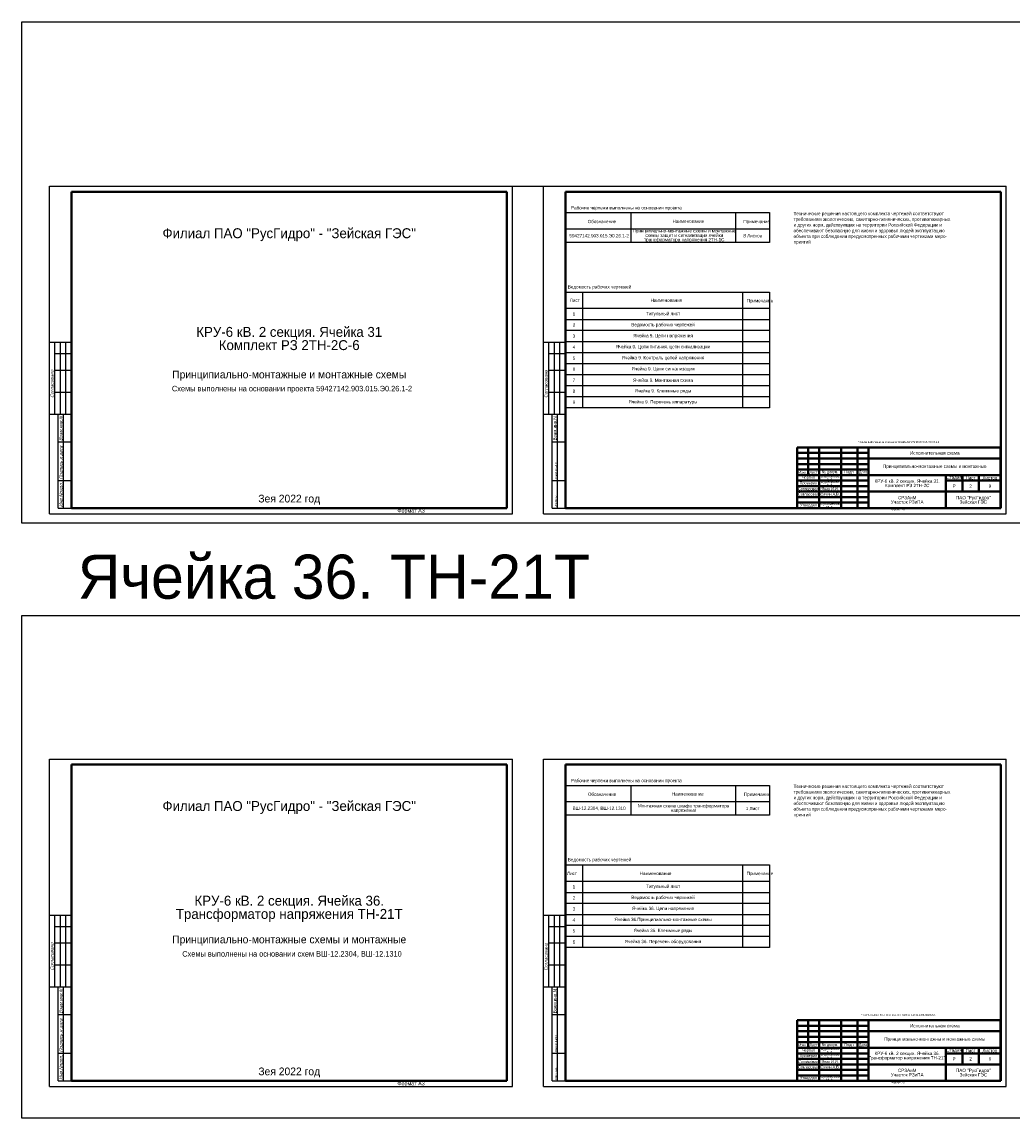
# Model space of a CAD drawing. Header units: millimetres. Extents: x 4897 to 12009, y -3017 to 2708.
# Tile 1 of 86: x 5136 to 6034, y -3017 to -2023. Entities that reach past the tile are written whole.
import ezdxf

# ---------------------------------------------------------------- set-up
doc = ezdxf.new("R2010")
doc.units = ezdxf.units.MM
doc.layers.add('основная 0.5', color=7, linetype='Continuous', lineweight=50)
doc.layers.add('тонкая 0.25', color=7, linetype='Continuous', lineweight=25)
doc.styles.add('SIMPLEX', font='txt', dxfattribs={"height": 5})
doc.styles.get("Standard").update_dxf_attribs({"font": 'arial.ttf'})

msp = doc.modelspace()

# ---------------------------------------------------------------- linework, layer by layer
for p, q in [((5161.04, -2468.95), (5161.04, -2171.9)), ((5161.04, -2171.9), (5581.06, -2171.9)), ((5161.04, -2468.95), (5161.04, -2171.9)), ((5581.06, -2468.95), (5581.06, -2171.9)), ((5581.06, -2468.95), (5581.06, -2171.9)), ((5609.16, -2468.95), (5609.16, -2171.9)), ((5609.16, -2171.9), (6029.17, -2171.9)), ((5609.16, -2468.95), (5609.16, -2171.9)), ((6029.17, -2468.95), (6029.17, -2171.9)), ((6029.17, -2468.95), (6029.17, -2171.9)), ((5181.04, -2313.72), (5161.04, -2313.72)), ((5166.04, -2378.72), (5166.04, -2313.72)), ((5171.04, -2378.72), (5171.04, -2313.72)), ((5176.04, -2378.72), (5176.04, -2313.72)), ((5629.16, -2313.72), (5609.16, -2313.72)), ((5614.16, -2378.72), (5614.16, -2313.72)), ((5619.16, -2378.72), (5619.16, -2313.72)), ((5624.16, -2378.72), (5624.16, -2313.72)), ((5166.04, -2323.72), (5181.04, -2323.72)), ((5614.16, -2323.72), (5629.16, -2323.72)), ((5166.04, -2338.72), (5181.04, -2338.72)), ((5614.16, -2338.72), (5629.16, -2338.72)), ((5166.04, -2358.72), (5181.04, -2358.72)), ((5614.16, -2358.72), (5629.16, -2358.72)), ((5161.04, -2378.72), (5181.04, -2378.72)), ((5169.04, -2463.9), (5169.04, -2378.72)), ((5173.92, -2463.9), (5173.92, -2378.72)), ((5609.16, -2378.72), (5629.16, -2378.72)), ((5617.16, -2463.9), (5617.16, -2378.72)), ((5622.04, -2463.9), (5622.04, -2378.72)), ((5169.04, -2403.72), (5181.04, -2403.72)), ((5617.16, -2403.72), (5629.16, -2403.72)), ((5169.04, -2438.72), (5181.04, -2438.72)), ((5617.16, -2438.72), (5629.16, -2438.72)), ((5169.04, -2463.9), (5181.04, -2463.9)), ((5617.16, -2463.9), (5629.16, -2463.9)), ((5161.04, -2468.95), (5581.06, -2468.95)), ((5609.16, -2468.95), (6029.17, -2468.95)), ((5161.04, -2988.55), (5161.04, -2691.5)), ((5161.04, -2691.5), (5581.06, -2691.5)), ((5161.04, -2988.55), (5161.04, -2691.5)), ((5581.06, -2988.55), (5581.06, -2691.5)), ((5581.06, -2988.55), (5581.06, -2691.5)), ((5609.16, -2988.55), (5609.16, -2691.5)), ((5609.16, -2691.5), (6029.17, -2691.5)), ((5609.16, -2988.55), (5609.16, -2691.5)), ((6029.17, -2988.55), (6029.17, -2691.5)), ((6029.17, -2988.55), (6029.17, -2691.5)), ((5181.04, -2833.31), (5161.04, -2833.31)), ((5166.04, -2898.31), (5166.04, -2833.31)), ((5171.04, -2898.31), (5171.04, -2833.31)), ((5176.04, -2898.31), (5176.04, -2833.31)), ((5629.16, -2833.31), (5609.16, -2833.31)), ((5614.16, -2898.31), (5614.16, -2833.31)), ((5619.16, -2898.31), (5619.16, -2833.31)), ((5624.16, -2898.31), (5624.16, -2833.31)), ((5166.04, -2843.31), (5181.04, -2843.31)), ((5614.16, -2843.31), (5629.16, -2843.31)), ((5166.04, -2858.31), (5181.04, -2858.31)), ((5614.16, -2858.31), (5629.16, -2858.31)), ((5166.04, -2878.31), (5181.04, -2878.31)), ((5614.16, -2878.31), (5629.16, -2878.31)), ((5161.04, -2898.31), (5181.04, -2898.31)), ((5169.04, -2983.5), (5169.04, -2898.31)), ((5173.92, -2983.5), (5173.92, -2898.31)), ((5609.16, -2898.31), (5629.16, -2898.31)), ((5617.16, -2983.5), (5617.16, -2898.31)), ((5622.03, -2983.5), (5622.03, -2898.31)), ((5169.04, -2923.31), (5181.04, -2923.31)), ((5617.16, -2923.31), (5629.16, -2923.31)), ((5169.04, -2958.31), (5181.04, -2958.31)), ((5617.16, -2958.31), (5629.16, -2958.31)), ((5161.04, -2988.55), (5581.06, -2988.55)), ((5169.04, -2983.5), (5181.04, -2983.5)), ((5609.16, -2988.55), (6029.17, -2988.55)), ((5617.16, -2983.5), (5629.16, -2983.5))]:
    msp.add_line(p, q)
at = {"lineweight": 40}
for p, q in [((5181.04, -2176.9), (5576.14, -2176.9)), ((5576.14, -2176.9), (5576.14, -2463.9)), ((5629.16, -2176.9), (6024.26, -2176.9)), ((6024.26, -2176.9), (6024.26, -2463.9)), ((5839.26, -2428.9), (5904.26, -2428.9)), ((5839.26, -2438.91), (5904.26, -2438.91)), ((5839.26, -2443.91), (5904.26, -2443.91)), ((5839.26, -2448.91), (5904.26, -2448.91)), ((5839.26, -2453.91), (5904.26, -2453.91)), ((5181.04, -2463.9), (5576.14, -2463.9)), ((5629.16, -2463.9), (6024.26, -2463.9)), ((5839.26, -2458.91), (5904.26, -2458.91)), ((5181.04, -2696.5), (5576.14, -2696.5)), ((5576.14, -2696.5), (5576.14, -2983.5)), ((5629.16, -2696.5), (6024.26, -2696.5)), ((6024.26, -2696.5), (6024.26, -2983.5)), ((5839.26, -2948.5), (5904.26, -2948.5)), ((5839.26, -2958.51), (5904.26, -2958.51)), ((5839.26, -2963.51), (5904.26, -2963.51)), ((5839.26, -2968.51), (5904.26, -2968.51)), ((5839.26, -2973.51), (5904.26, -2973.51)), ((5839.26, -2978.51), (5904.26, -2978.51)), ((5181.04, -2983.5), (5576.14, -2983.5)), ((5629.16, -2983.5), (6024.26, -2983.5))]:
    msp.add_line(p, q, dxfattribs=at)
at = {"linetype": 'Continuous', "lineweight": 40}
for p, q in [((5181.04, -2176.9), (5181.04, -2463.9)), ((5629.16, -2176.9), (5629.16, -2463.9)), ((5181.04, -2696.5), (5181.04, -2983.5)), ((5629.16, -2696.5), (5629.16, -2983.5))]:
    msp.add_line(p, q, dxfattribs=at)
at = {"color": 1}
msp.add_line((5581.06, -2171.9), (5609.16, -2171.9), dxfattribs=at)
at = {"linetype": 'Continuous'}
for p, q in [((5629.17, -2195.82), (5814.17, -2195.82)), ((5688.89, -2222.82), (5688.89, -2195.82)), ((5783.91, -2222.82), (5783.91, -2195.82)), ((5814.17, -2195.82), (5814.17, -2222.82)), ((5814.17, -2210.82), (5629.17, -2210.82)), ((5814.17, -2222.82), (5629.17, -2222.82)), ((5629.42, -2267.9), (5814.42, -2267.9)), ((5644.6, -2267.9), (5644.6, -2372.9)), ((5789.87, -2267.9), (5789.87, -2372.9)), ((5814.42, -2267.9), (5814.42, -2372.9)), ((5814.42, -2282.9), (5629.16, -2282.9)), ((5629.42, -2292.9), (5814.42, -2292.9)), ((5814.42, -2302.9), (5629.16, -2302.9)), ((5814.42, -2302.9), (5814.42, -2322.9)), ((5629.16, -2312.9), (5814.42, -2312.9)), ((5181.04, -2322.9), (5181.04, -2342.9)), ((5629.16, -2322.9), (5629.16, -2342.9)), ((5814.42, -2322.9), (5629.16, -2322.9)), ((5814.42, -2332.9), (5629.16, -2332.9)), ((5814.42, -2342.9), (5629.16, -2342.9)), ((5814.42, -2352.9), (5629.16, -2352.9)), ((5181.04, -2362.9), (5181.04, -2382.9)), ((5629.16, -2362.9), (5629.16, -2382.9)), ((5814.42, -2362.9), (5629.16, -2362.9)), ((5814.42, -2372.9), (5629.16, -2372.9)), ((5629.17, -2715.41), (5814.17, -2715.41)), ((5688.89, -2742.41), (5688.89, -2715.41)), ((5783.91, -2742.41), (5783.91, -2715.41)), ((5814.17, -2715.41), (5814.17, -2742.41)), ((5814.17, -2730.41), (5629.17, -2730.41)), ((5814.17, -2742.41), (5629.17, -2742.41)), ((5629.42, -2787.49), (5814.42, -2787.49)), ((5644.6, -2787.49), (5644.6, -2862.49)), ((5789.87, -2787.49), (5789.87, -2862.49)), ((5789.87, -2787.49), (5789.87, -2814.5)), ((5814.42, -2787.49), (5814.42, -2862.49)), ((5814.42, -2802.49), (5629.16, -2802.49)), ((5629.42, -2812.49), (5814.42, -2812.49)), ((5814.42, -2822.49), (5629.16, -2822.49)), ((5629.16, -2832.49), (5814.42, -2832.49)), ((5181.04, -2842.49), (5181.04, -2862.49)), ((5629.16, -2842.49), (5629.16, -2862.49)), ((5814.42, -2842.49), (5629.16, -2842.49)), ((5814.42, -2852.49), (5629.16, -2852.49)), ((5814.42, -2862.49), (5629.16, -2862.49)), ((5181.04, -2882.49), (5181.04, -2902.49)), ((5629.16, -2882.49), (5629.16, -2902.49))]:
    msp.add_line(p, q, dxfattribs=at)
msp.add_lwpolyline([(5136.09, -2022.85), (8897.92, -2022.85), (8897.92, -2477.58), (5136.09, -2477.58)], close=True)
at = {"color": 2}
msp.add_lwpolyline([(5136.09, -2561.29), (7309.7, -2561.29), (7309.7, -3017.22), (5136.09, -3017.22)], close=True, dxfattribs=at)
at = {"layer": 'основная 0.5', "lineweight": 40}
for p, q in [((5576.14, -2463.9), (5576.14, -2408.9)), ((5839.26, -2408.9), (6024.26, -2408.9)), ((5839.26, -2408.9), (5839.26, -2463.9)), ((5849.26, -2433.9), (5849.26, -2408.9)), ((5859.26, -2463.9), (5859.26, -2408.9)), ((5879.26, -2463.9), (5879.26, -2408.9)), ((5894.26, -2463.9), (5894.26, -2408.9)), ((5904.26, -2463.9), (5904.26, -2408.9)), ((5904.26, -2418.9), (6024.26, -2418.9)), ((5839.26, -2428.9), (5904.26, -2428.9)), ((5839.26, -2433.9), (6024.26, -2433.9)), ((5974.26, -2463.9), (5974.26, -2433.9)), ((5989.26, -2448.9), (5989.26, -2433.9)), ((6004.26, -2448.9), (6004.26, -2433.9)), ((5974.26, -2438.9), (6024.26, -2438.9)), ((5904.26, -2448.9), (6024.26, -2448.9)), ((5391.14, -2463.9), (5576.14, -2463.9)), ((5839.26, -2463.9), (6024.26, -2463.9)), ((5576.14, -2983.5), (5576.14, -2928.5)), ((5839.26, -2928.5), (6024.26, -2928.5)), ((5839.26, -2928.5), (5839.26, -2983.5)), ((5849.26, -2953.5), (5849.26, -2928.5)), ((5859.26, -2983.5), (5859.26, -2928.5)), ((5879.26, -2983.5), (5879.26, -2928.5)), ((5894.26, -2983.5), (5894.26, -2928.5)), ((5904.26, -2983.5), (5904.26, -2928.5)), ((5904.26, -2938.5), (6024.26, -2938.5)), ((5839.26, -2948.5), (5904.26, -2948.5)), ((5839.26, -2953.5), (6024.26, -2953.5)), ((5974.26, -2983.5), (5974.26, -2953.5)), ((5974.26, -2958.5), (6024.26, -2958.5)), ((5989.26, -2968.5), (5989.26, -2953.5)), ((6004.26, -2968.5), (6004.26, -2953.5)), ((5904.26, -2968.5), (6024.26, -2968.5)), ((5391.14, -2983.5), (5576.14, -2983.5)), ((5839.26, -2983.5), (6024.26, -2983.5))]:
    msp.add_line(p, q, dxfattribs=at)
at = {"layer": 'основная 0.5', "color": 0}
for p, q in [((6024.26, -2463.9), (6024.26, -2408.9)), ((6024.26, -2983.5), (6024.26, -2928.5))]:
    msp.add_line(p, q, dxfattribs=at)
at = {"layer": 'тонкая 0.25', "lineweight": 40}
for p, q in [((5839.26, -2413.9), (5904.26, -2413.9)), ((5839.26, -2418.9), (5904.26, -2418.9)), ((5839.26, -2418.9), (5904.26, -2418.9)), ((5904.26, -2423.9), (5839.26, -2423.9)), ((5839.26, -2933.5), (5904.26, -2933.5)), ((5839.26, -2938.5), (5904.26, -2938.5)), ((5839.26, -2938.5), (5904.26, -2938.5)), ((5904.26, -2943.5), (5839.26, -2943.5))]:
    msp.add_line(p, q, dxfattribs=at)

# ---------------------------------------------------------------- texts
at = {"linetype": 'Continuous', "style": 'SIMPLEX'}
for s, p in [('Рабочие чертежи выполнены на основании проекта', (5634.25, -2192.93)), ('Технические решения настоящего комплекта чертежей соответствуют', (5836.14, -2198.16)), ('Обозначение', (5649.41, -2205.4)), ('Наименование', (5726.31, -2205.13)), ('Примечание', (5790.6, -2205.4)), ('требованиям экологических, санитарно-гигиенических, противопожарных', (5836.14, -2203.31)), ('и других норм, действующих на территории Российской Федерации и', (5836.14, -2208.47)), ('обеспечивают безопасную для жизни и здоровья людей эксплуатацию', (5836.14, -2213.63)), ('объекта при соблюдении предусмотренных рабочими чертежами меро-', (5836.14, -2218.79)), ('приятий', (5836.14, -2223.94)), ('Ведомость рабочих чертежей ', (5631.31, -2264.68)), ('Лист', (5633.19, -2276.87)), ('Наименование', (5706.44, -2276.82)), ('Примечание', (5793.57, -2277.25)), ('Рабочие чертежи выполнены на основании проекта', (5634.25, -2712.52)), ('Технические решения настоящего комплекта чертежей соответствуют', (5836.14, -2717.76)), ('Обозначение', (5649.56, -2725)), ('Наименование', (5725.81, -2724.73)), ('Примечание', (5790.94, -2725)), ('требованиям экологических, санитарно-гигиенических, противопожарных', (5836.14, -2722.9)), ('обеспечивают безопасную для жизни и здоровья людей эксплуатацию', (5836.14, -2733.22)), ('и других норм, действующих на территории Российской Федерации и', (5836.14, -2728.06)), ('объекта при соблюдении предусмотренных рабочими чертежами меро-', (5836.14, -2738.38)), ('приятий', (5836.14, -2743.54)), ('Ведомость рабочих чертежей ', (5631.31, -2784.28)), ('Лист', (5630.59, -2796.81)), ('Наименование', (5696.55, -2796.81)), ('Примечание', (5793.56, -2796.84))]:
    msp.add_text(s, height=3, dxfattribs=at).set_placement(p)
at = {"linetype": 'Continuous', "oblique": 20}
for s, p in [('Согласовано', (5164.92, -2363.95)), ('Взам.инв.N', (5172.92, -2402.95)), ('Подпись и дата', (5172.92, -2437.95)), ('Инв.Nподл.', (5172.92, -2462.95)), ('Согласовано', (5164.92, -2883.55)), ('Взам.инв.N', (5172.92, -2922.55)), ('Подпись и дата', (5172.92, -2957.55)), ('Инв.Nподл.', (5172.92, -2982.55))]:
    msp.add_text(s, height=3, rotation=90, dxfattribs=at).set_placement(p)
at = {"linetype": 'Continuous', "style": 'SIMPLEX'}
for s, height, p in [('Согласовано', 3, (5613.07, -2363.53)), ('Взам.инв.N', 3, (5621.07, -2402.53)), ('Подпись и дата', 1.5, (5621.07, -2437.53)), ('Инв.Nподл.', 1.5, (5621.07, -2462.53)), ('Согласовано', 3, (5613.07, -2883.12)), ('Взам.инв.N', 3, (5621.07, -2922.12)), ('Подпись и дата', 1.5, (5621.07, -2957.12)), ('Инв.Nподл.', 1.5, (5621.07, -2982.12))]:
    msp.add_text(s, height=height, rotation=90, dxfattribs=at).set_placement(p)
at = {"lineweight": 35, "attachment_point": 5, "line_spacing_factor": 0.8, "style": 'SIMPLEX'}
for s, insert, char_height, width in [('Филиал ПАО "РусГидро" - "Зейская ГЭС"', (5378.59, -2215.89), 9, 395.0943), ('59427142.903.015.Э0.26.1-2', (5659.75, -2216.82), 3, 58.2798), ('Принципиально-монтажные схемы и монтажные схемы защит и сигнализации ячейки трансформатора напряжения 2ТН-1С', (5736.98, -2216.82), 3, 93.8645), ('8 Листов', (5799.04, -2216.82), 3, 30.2608), ('1', (5636.88, -2287.9), 3, 15.4342), ('Титульный лист', (5717.81, -2287.9), 3, 144.1196), ('2', (5637.01, -2297.9), 3, 15.1763), ('Ведомость рабочих чертежей', (5717.73, -2297.9), 3, 144.2869), ('КРУ-6 кВ. 2 секция. Ячейка 31\\P\\pt234;Комплект РЗ 2ТН-2С-6', (5378.59, -2310.11), 9, 395.0943), ('3', (5636.88, -2307.9), 3, 15.4342), ('Ячейка 9. Цепи напряжения', (5717.75, -2307.9), 3, 144.2554), ('4', (5636.88, -2317.9), 3, 15.4342), ('Ячейка 9. Цепи питания, цепи сигнализации', (5717.69, -2317.9), 3, 144.3686), ('5', (5636.88, -2327.9), 3, 15.4342), ('\\pt114;Ячейка 9. Контроль цепей напряжения', (5717.69, -2327.9), 3, 144.3686), ('6', (5636.88, -2337.9), 3, 15.4342), ('\\pt114;Ячейка 9. Цепи сигнализации', (5717.69, -2337.9), 3, 144.3686), ('Принципиально-монтажные и монтажные схемы  ', (5378.59, -2343.73), 7, 395.0943), ('7', (5636.88, -2347.9), 3, 15.4342), ('\\pt114;Ячейка 9. Монтажная схема', (5717.69, -2347.9), 3, 144.3686), ('\\pi-15,l20,t20;Схемы выполнены на основании проекта 59427142.903.015.Э0.26.1-2', (5378.59, -2356.23), 5, 395.0943), ('8', (5636.88, -2357.9), 3, 15.4342), ('\\pt114;Ячейка 9. Клеммные ряды', (5717.69, -2357.9), 3, 144.3686), ('9', (5636.88, -2367.9), 3, 15.4342), ('\\pt114;Ячейка 9. Перечень аппаратуры', (5717.69, -2367.9), 3, 144.3686), ('\\pi-4.8,l6.4,t6.4;*^IСхемы выполнены на основании проекта 59427142.903.015.ЭО.26.1-2', (5930.54, -2404.13), 1.6, 185), ('Исполнительная схема', (5964.26, -2413.89), 3, 120), ('\\pt36;Принципиально-монтажные схемы и монтажные', (5964.26, -2426.4), 3, 120), ('Стадия', (5981.76, -2436.4), 3, 15), ('Лист', (5996.76, -2436.4), 3, 15), ('Листов', (6014.26, -2436.4), 3, 20), ('КРУ-6 кВ. 2 секция. Ячейка 31.\\PКомплект РЗ 2ТН-2С', (5939.26, -2441.4), 3, 70), ('Р', (5981.76, -2443.9), 3, 15), ('2', (5996.76, -2443.9), 3, 15), ('9', (6014.26, -2443.9), 3, 20), ('Зея 2022 год', (5378.59, -2456.28), 7, 395.0943), ('СРЗАиМ\\PУчасток РЗиПА', (5939.26, -2456.4), 3, 70), ('ПАО "РусГидро"  \\PЗейская ГЭС', (5999.26, -2456.4), 3, 50), ('\\P{\\H16x;Ячейка 36. ТН-21Т}', (5419.04, -2524.73), 2.5, 595.5413), ('Филиал ПАО "РусГидро" - "Зейская ГЭС"', (5378.59, -2735.48), 9, 395.0943), ('ВШ-12.2304, ВШ-12.1310', (5659.75, -2736.41), 3, 58.2798), ('Монтажная схема шкафа трансформатора напряжения', (5736.4, -2736.41), 3, 95.0224), ('1 Лист', (5799.04, -2736.41), 3, 30.2608), ('1', (5636.88, -2807.49), 3, 15.4342), ('Титульный лист', (5717.81, -2807.49), 3, 144.1196), ('КРУ-6 кВ. 2 секция. Ячейка 36.\\PТрансформатор напряжения ТН-21Т', (5378.59, -2827.37), 9, 395.0943), ('2', (5637.01, -2817.49), 3, 15.1763), ('Ведомость рабочих чертежей', (5717.73, -2817.49), 3, 144.2869), ('3', (5636.88, -2827.49), 3, 15.4342), ('Ячейка 36. Цепи напряжения', (5717.75, -2827.49), 3, 144.2554), ('4', (5636.88, -2837.49), 3, 15.4342), ('Ячейка 36.Принципиально-монтажные схемы', (5717.69, -2837.49), 3, 144.3686), ('Принципиально-монтажные схемы и монтажные', (5378.59, -2856.21), 7, 395.0943), ('5', (5636.88, -2847.49), 3, 15.4342), ('Ячейка 36. Клеммные ряды', (5717.69, -2847.49), 3, 144.3686), ('6', (5636.88, -2857.49), 3, 15.4342), ('Ячейка 36. Перечень оборудования', (5717.69, -2857.49), 3, 144.3686), ('\\pi-15,l20,t20;Схемы выполнены на основании схем ВШ-12.2304, ВШ-12.1310', (5378.59, -2868.71), 5, 395.0943), ('\\pi-4.8,l6.4,t6.4;*^IСхемы выполнены на основании проекта ВШ-12.2304, ВШ-1310', (5930.54, -2923.73), 1.6, 185), ('Исполнительная схема', (5964.26, -2933.48), 3, 120), ('КРУ-6 кВ. 2 секция. Ячейка 36.\\PТрансформатор напряжения ТН-21Т', (5939.26, -2961), 3, 70), ('Стадия', (5981.76, -2956), 3, 15), ('Р', (5981.76, -2963.5), 3, 15), ('Лист', (5996.76, -2956), 3, 15), ('2', (5996.76, -2963.5), 3, 15), ('Листов', (6014.26, -2956), 3, 20), ('6', (6014.26, -2963.5), 3, 20), ('Зея 2022 год', (5378.59, -2975.88), 7, 395.0943), ('СРЗАиМ\\PУчасток РЗиПА', (5939.26, -2976), 3, 70), ('ПАО "РусГидро"  \\PЗейская ГЭС', (5999.26, -2976), 3, 50)]:
    msp.add_mtext(s, dxfattribs=dict(at, insert=insert, char_height=char_height, width=width))
at = {"char_height": 2.5, "attachment_point": 5, "line_spacing_factor": 0.8, "style": 'SIMPLEX'}
for s, insert, width in [('Изм.', (5844.26, -2431.4), 10), ('Чертил', (5849.64, -2436.41), 19.2416), ('Лист', (5854.26, -2431.35), 10), ('Бурнакова А.А.', (5869.26, -2436.38), 20), ('№ докум.', (5869.26, -2431.4), 20), ('Подп{\\fGENISO|b0|i1|c204|p2;.}', (5886.76, -2431.34), 15), ('Дата', (5899.26, -2431.58), 10), ('Согласовал', (5849.64, -2446.41), 19.2416), ('Проверил', (5849.64, -2441.41), 19.2416), ('Бурнакова А.А.', (5869.26, -2441.41), 20), ('Янак И.И.', (5869.26, -2446.41), 20), ('Согласовал', (5849.71, -2451.27), 19.2416), ('Сячин А.В.', (5869.33, -2451.27), 20), ('Утвердил', (5849.64, -2461.44), 19.2416), ('Сухомесов М.А.', (5869.26, -2461.44), 20), ('Изм.', (5844.26, -2951), 10), ('Лист', (5854.26, -2950.95), 10), ('Бурнакова А.А.', (5869.26, -2955.97), 20), ('№ докум.', (5869.26, -2951), 20), ('Подп{\\fGENISO|b0|i1|c204|p2;.}', (5886.76, -2950.94), 15), ('Дата', (5899.26, -2951.17), 10), ('Проверил', (5849.64, -2961.01), 19.2416), ('Чертил', (5849.64, -2956), 19.2416), ('Бурнакова А.А.', (5869.26, -2961.01), 20), ('Согласовал', (5849.64, -2966.01), 19.2416), ('Согласовал', (5849.71, -2970.87), 19.2416), ('Сячин А.В.', (5869.33, -2970.87), 20), ('Янак И.И.', (5869.26, -2966.01), 20), ('Утвердил', (5849.64, -2981.04), 19.2416), ('Сухомесов М.А.', (5869.26, -2981.04), 20)]:
    msp.add_mtext(s, dxfattribs=dict(at, insert=insert, width=width))
at = {"lineweight": 30, "char_height": 3.5, "attachment_point": 1}
for insert in [(5476.74, -2464.43), (5476.74, -2984.03)]:
    msp.add_mtext_dynamic_manual_height_columns('Формат А3', width=45.8537, gutter_width=12.5, heights=[0], dxfattribs=dict(at, insert=insert))
at = {"lineweight": 30, "char_height": 1.6, "attachment_point": 1, "style": 'SIMPLEX'}
for insert in [(5924.86, -2464.43), (5924.85, -2984.03)]:
    msp.add_mtext_dynamic_manual_height_columns('{\\fGENISO|b0|i1|c204|p2;Формат А3}', width=45.8537, gutter_width=12.5, heights=[0], dxfattribs=dict(at, insert=insert))
at = {"color": 1, "lineweight": 35, "insert": (5964.26, -2946), "char_height": 3, "width": 120, "attachment_point": 5, "line_spacing_factor": 0.8, "style": 'SIMPLEX'}
msp.add_mtext('\\pt36;{\\C256;Принципиально-монтажны и монтажные схемы}', dxfattribs=at)

doc.saveas('drawing.dxf')
